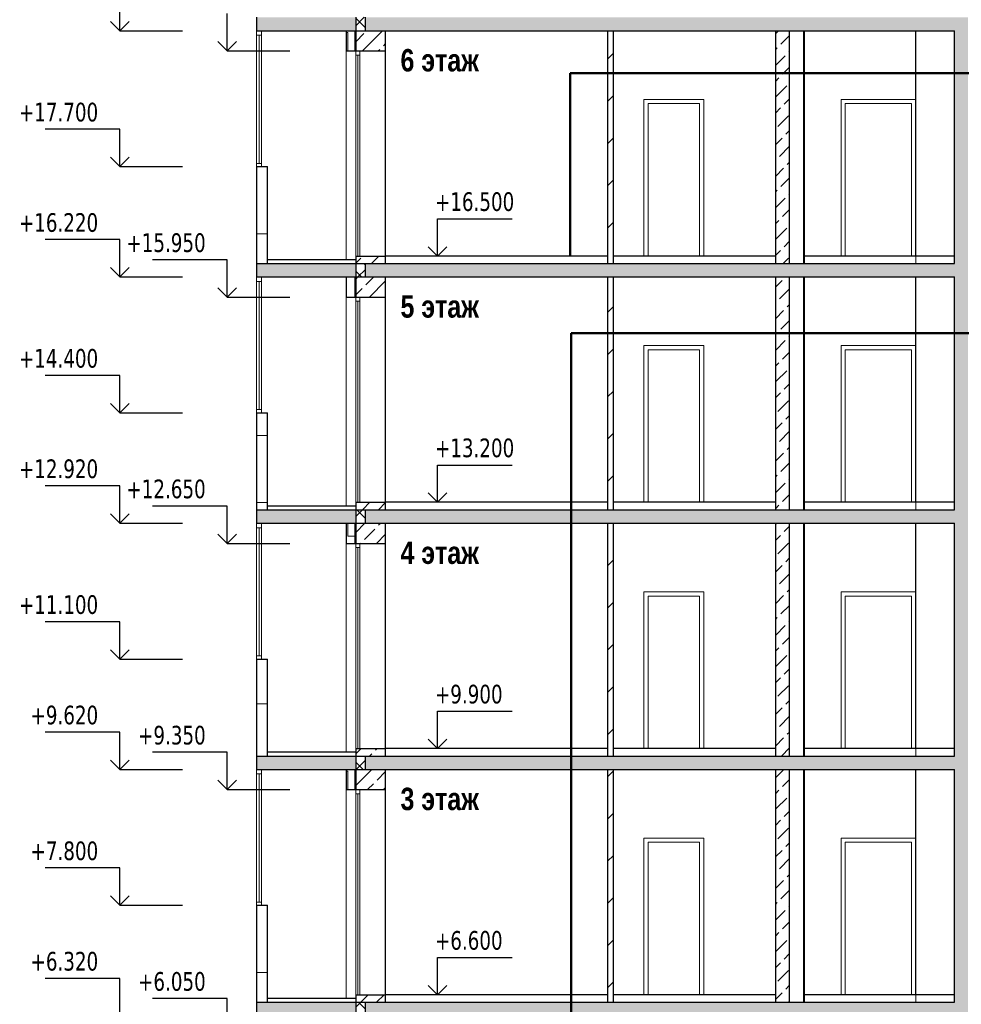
# Model space of a CAD drawing. Header units: millimetres. Extents: x 40580 to 1168286, y -220995 to 81020.
# Tile 103 of 194: x 324282 to 336892, y -60984 to -47789. Entities that reach past the tile are written whole.
import ezdxf

# ---------------------------------------------------------------- set-up
doc = ezdxf.new("R2010")
doc.units = ezdxf.units.MM
for name, color, linetype, lineweight in [('Standard', 7, 'Continuous', 25), ('Общий01', 7, 'Continuous', 13), ('Стена', 7, 'Continuous', 50), ('Текст_ общее', 7, 'Continuous', 25)]:
    doc.layers.add(name, color=color, linetype=linetype, lineweight=lineweight)
doc.layers.add('Стена_ бетон не несущ.', color=7, linetype='Continuous', lineweight=35, true_color=0xb4b496)
doc.layers.add('Стена_ бетон несущ.', color=7, linetype='Continuous', lineweight=70, true_color=0xb4b496)
doc.styles.add('Century Gothic', font='txt')
doc.styles.add('TAHOMA', font='tahoma.ttf')
pattern_1 = [(45, (131127.58, -67760.15), (-212.13203, 212.13203), [200, -70]), (45, (131021.5, -67654.08), (-212.13203, 212.13203), [200, -70])]
pattern_2 = [(0, (132027.6, -66860.15), (450, 450), [450, -450]), (90, (132027.6, -66860.15), (-450, 450), [450, -450])]
pattern_3 = [(45, (131127.58, -67760.15), (-106.06602, 106.06602), []), (135, (131127.58, -67760.15), (-106.06602, -106.06602), [])]
pattern_4 = [(45, (131127.58, -67760.15), (-212.13203, 212.13203), []), (45, (131021.5, -67654.08), (-212.13203, 212.13203), [200, -70])]
pattern_5 = [(45, (131127.6, -67760.15), (-565.6854, 565.6854), []), (45, (130844.7, -67477.3), (-565.6854, 565.6854), [])]

# ---------------------------------------------------------------- blocks, each defined once
blk = doc.blocks.new('COMPLEX_ELEVATIONDIM_12')
at = {"layer": 'Standard', "color": 7, "linetype": 'Continuous', "lineweight": 25}
for p, q in [((194495, 19823), (194495, 20323)), ((194495, 19823), (194370, 19948)), ((194495, 19823), (194620, 19948)), ((194495, 19823), (194495, 19823)), ((194495, 19823), (194495, 19823)), ((194495, 19823), (195335, 19823)), ((194495, 19823), (194495, 19823)), ((194495, 19823), (194495, 19823)), ((194495, 18503), (193495, 18503)), ((194495, 18003), (194495, 18503)), ((194495, 18003), (194370, 18128)), ((194495, 18003), (194620, 18128)), ((194495, 18003), (194495, 18003)), ((194495, 18003), (194495, 18003)), ((194495, 18003), (195335, 18003)), ((194495, 18003), (194495, 18003)), ((194495, 18003), (194495, 18003)), ((194495, 17023), (193495, 17023)), ((194495, 16523), (194495, 17023)), ((194495, 16523), (194370, 16648)), ((194495, 16523), (194620, 16648)), ((194495, 16523), (194495, 16523)), ((194495, 16523), (194495, 16523)), ((194495, 16523), (195335, 16523)), ((194495, 16523), (194495, 16523)), ((194495, 16523), (194495, 16523)), ((194495, 15203), (193495, 15203)), ((194495, 14703), (194495, 15203)), ((194495, 14703), (194370, 14828)), ((194495, 14703), (194620, 14828)), ((194495, 14703), (194495, 14703)), ((194495, 14703), (194495, 14703)), ((194495, 14703), (195335, 14703)), ((194495, 14703), (194495, 14703)), ((194495, 14703), (194495, 14703)), ((194495, 13723), (193495, 13723)), ((194495, 13223), (194495, 13723)), ((194495, 13223), (194370, 13348)), ((194495, 13223), (194620, 13348)), ((194495, 13223), (194495, 13223)), ((194495, 13223), (194495, 13223)), ((194495, 13223), (195335, 13223)), ((194495, 13223), (194495, 13223)), ((194495, 13223), (194495, 13223)), ((194495, 11903), (193495, 11903)), ((194495, 11403), (194495, 11903)), ((194495, 11403), (194370, 11528)), ((194495, 11403), (194620, 11528)), ((194495, 11403), (194495, 11403)), ((194495, 11403), (194495, 11403)), ((194495, 11403), (195335, 11403)), ((194495, 11403), (194495, 11403)), ((194495, 11403), (194495, 11403)), ((194495, 10423), (193495, 10423)), ((194495, 9923), (194495, 10423)), ((194495, 9923), (194370, 10048)), ((194495, 9923), (194620, 10048)), ((194495, 9923), (194495, 9923)), ((194495, 9923), (194495, 9923)), ((194495, 9923), (195335, 9923)), ((194495, 9923), (194495, 9923)), ((194495, 9923), (194495, 9923)), ((194495, 8603), (193495, 8603)), ((194495, 8103), (194495, 8603)), ((194495, 8103), (194370, 8228)), ((194495, 8103), (194620, 8228)), ((194495, 8103), (194495, 8103)), ((194495, 8103), (194495, 8103)), ((194495, 8103), (195335, 8103)), ((194495, 8103), (194495, 8103)), ((194495, 8103), (194495, 8103)), ((194495, 7123), (193495, 7123)), ((194495, 6623), (194495, 7123))]:
    blk.add_line(p, q, dxfattribs=at)
at = {"layer": 'Standard', "color": 7, "linetype": 'Continuous', "lineweight": 25, "char_height": 250, "width": 104.17, "attachment_point": 7, "style": 'TAHOMA'}
for s, insert in [('\\W0.83;+17.700', (193144, 18603)), ('\\W0.83;+16.220', (193144, 17123)), ('\\W0.83;+14.400', (193144, 15303)), ('\\W0.83;+12.920', (193144, 13823)), ('\\W0.83;+11.100', (193144, 12003)), ('\\W0.83;+9.620', (193300, 10523)), ('\\W0.83;+7.800', (193300, 8703)), ('\\W0.83;+6.320', (193300, 7223))]:
    blk.add_mtext(s, dxfattribs=dict(at, insert=insert))
blk = doc.blocks.new('COMPLEX_ELEVATIONDIM_13')
at = {"layer": 'Standard', "color": 7, "linetype": 'Continuous', "lineweight": 25}
for p, q in [((195934, 19553), (195934, 20053)), ((195934, 19553), (195809, 19678)), ((195934, 19553), (196059, 19678)), ((195934, 19553), (195934, 19553)), ((195934, 19553), (195934, 19553)), ((195934, 19553), (196774, 19553)), ((195934, 19553), (195934, 19553)), ((195934, 19553), (195934, 19553)), ((195934, 16753), (194934, 16753)), ((195934, 16253), (195934, 16753)), ((195934, 16253), (195809, 16378)), ((195934, 16253), (196059, 16378)), ((195934, 16253), (195934, 16253)), ((195934, 16253), (195934, 16253)), ((195934, 16253), (196774, 16253)), ((195934, 16253), (195934, 16253)), ((195934, 16253), (195934, 16253)), ((195934, 13453), (194934, 13453)), ((195934, 12953), (195934, 13453)), ((195934, 12953), (195809, 13078)), ((195934, 12953), (196059, 13078)), ((195934, 12953), (195934, 12953)), ((195934, 12953), (195934, 12953)), ((195934, 12953), (196774, 12953)), ((195934, 12953), (195934, 12953)), ((195934, 12953), (195934, 12953)), ((195934, 10153), (194934, 10153)), ((195934, 9653), (195934, 10153)), ((195934, 9653), (195809, 9778)), ((195934, 9653), (196059, 9778)), ((195934, 9653), (195934, 9653)), ((195934, 9653), (195934, 9653)), ((195934, 9653), (196774, 9653)), ((195934, 9653), (195934, 9653)), ((195934, 9653), (195934, 9653)), ((195934, 6853), (194934, 6853)), ((195934, 6353), (195934, 6853))]:
    blk.add_line(p, q, dxfattribs=at)
at = {"layer": 'Standard', "color": 7, "linetype": 'Continuous', "lineweight": 25, "char_height": 250, "width": 104.17, "attachment_point": 7, "style": 'TAHOMA'}
for s, insert in [('\\W0.83;+15.950', (194584, 16853)), ('\\W0.83;+12.650', (194584, 13553)), ('\\W0.83;+9.350', (194740, 10253)), ('\\W0.83;+6.050', (194740, 6953))]:
    blk.add_mtext(s, dxfattribs=dict(at, insert=insert))
blk = doc.blocks.new('COMPLEX_ELEVATIONDIM_14')
at = {"layer": 'Standard', "color": 7, "linetype": 'Continuous', "lineweight": 25}
for p, q in [((198751, 16803), (198751, 17303)), ((198751, 17303), (199751, 17303)), ((198751, 16803), (198626, 16928)), ((198751, 16803), (198876, 16928)), ((198751, 16803), (198751, 16803)), ((198751, 16803), (198751, 16803)), ((198751, 16803), (198751, 16803)), ((198751, 16803), (198751, 16803)), ((198751, 13503), (198751, 14003)), ((198751, 14003), (199751, 14003)), ((198751, 13503), (198626, 13628)), ((198751, 13503), (198876, 13628)), ((198751, 13503), (198751, 13503)), ((198751, 13503), (198751, 13503)), ((198751, 13503), (198751, 13503)), ((198751, 13503), (198751, 13503)), ((198751, 10203), (198751, 10703)), ((198751, 10703), (199751, 10703)), ((198751, 10203), (198626, 10328)), ((198751, 10203), (198876, 10328)), ((198751, 10203), (198751, 10203)), ((198751, 10203), (198751, 10203)), ((198751, 10203), (198751, 10203)), ((198751, 10203), (198751, 10203)), ((198751, 6903), (198751, 7403)), ((198751, 7403), (199751, 7403)), ((198751, 6903), (198626, 7028)), ((198751, 6903), (198876, 7028)), ((198751, 6903), (198751, 6903)), ((198751, 6903), (198751, 6903)), ((198751, 6903), (198751, 6903)), ((198751, 6903), (198751, 6903))]:
    blk.add_line(p, q, dxfattribs=at)
at = {"layer": 'Standard', "color": 7, "linetype": 'Continuous', "lineweight": 25, "char_height": 250, "width": 104.17, "attachment_point": 7, "style": 'TAHOMA'}
for s, insert in [('\\W0.83;+16.500', (198716, 17403)), ('\\W0.83;+13.200', (198716, 14103)), ('\\W0.83;+9.900', (198716, 10803)), ('\\W0.83;+6.600', (198716, 7503))]:
    blk.add_mtext(s, dxfattribs=dict(at, insert=insert))

msp = doc.modelspace()

# ---------------------------------------------------------------- hatches: boundary and pattern name
at = {"layer": 'Standard', "linetype": 'Continuous', "lineweight": 13}
h = msp.add_hatch(dxfattribs=at)
h.set_pattern_fill('____', scale=450, style=0, pattern_type=2)
h.set_pattern_definition(pattern_2)
h.paths.add_polyline_path([(328772.5, -47936.9), (328652.5, -47936.9), (328652.5, -48206.9), (328772.5, -48206.9)], flags=0)
h = msp.add_hatch(dxfattribs=at)
h.set_pattern_fill('____', scale=450, style=0, pattern_type=2)
h.set_pattern_definition(pattern_2)
h.paths.add_polyline_path([(327452.5, -51056.9), (327602.5, -51056.9), (327602.5, -49756.9), (327452.5, -49756.9)], flags=0)
h = msp.add_hatch(dxfattribs=at)
h.set_pattern_fill('____', scale=450, style=0, pattern_type=2)
h.set_pattern_definition(pattern_2)
h.paths.add_polyline_path([(327452.5, -54356.9), (327602.5, -54356.9), (327602.5, -53056.9), (327452.5, -53056.9)], flags=0)
h = msp.add_hatch(dxfattribs=at)
h.set_pattern_fill('____', scale=450, style=0, pattern_type=2)
h.set_pattern_definition(pattern_2)
h.paths.add_polyline_path([(328772.5, -54536.9), (328652.5, -54536.9), (328652.5, -54806.9), (328772.5, -54806.9)], flags=0)
h = msp.add_hatch(dxfattribs=at)
h.set_pattern_fill('____', scale=450, style=0, pattern_type=2)
h.set_pattern_definition(pattern_2)
h.paths.add_polyline_path([(327452.5, -57656.9), (327602.5, -57656.9), (327602.5, -56356.9), (327452.5, -56356.9)], flags=0)
h = msp.add_hatch(dxfattribs=at)
h.set_pattern_fill('____', scale=450, style=0, pattern_type=2)
h.set_pattern_definition(pattern_2)
h.paths.add_polyline_path([(328772.5, -57836.9), (328652.5, -57836.9), (328652.5, -58106.9), (328772.5, -58106.9)], flags=0)
h = msp.add_hatch(dxfattribs=at)
h.set_pattern_fill('____', scale=450, style=0, pattern_type=2)
h.set_pattern_definition(pattern_2)
h.paths.add_polyline_path([(327452.5, -60956.9), (327602.5, -60956.9), (327602.5, -59656.9), (327452.5, -59656.9)], flags=0)
at = {"layer": 'Стена_ бетон не несущ.', "linetype": 'Continuous', "lineweight": 13, "true_color": 0xf0b464}
h = msp.add_hatch(dxfattribs=at)
h.set_pattern_fill('__________22', color=31, scale=100, style=0, pattern_type=2)
h.set_pattern_definition(pattern_5)
h.paths.add_polyline_path([(332232.5, -47936.9), (332152.5, -47936.9), (332152.5, -51056.9), (332232.5, -51056.9)], flags=0)
at = {"layer": 'Стена_ бетон не несущ.', "linetype": 'Continuous', "lineweight": 13, "true_color": 0xc8aaf3}
h = msp.add_hatch(dxfattribs=at)
h.set_pattern_fill('__________16', color=191, scale=100, style=0, pattern_type=2)
h.set_pattern_definition(pattern_1)
h.paths.add_polyline_path([(334592.5, -47936.9), (334402.5, -47936.9), (334402.5, -51056.9), (334592.5, -51056.9)], flags=0)
at = {"layer": 'Стена_ бетон не несущ.', "linetype": 'Continuous', "lineweight": 13, "true_color": 0xf0b464}
h = msp.add_hatch(dxfattribs=at)
h.set_pattern_fill('__________22', color=31, scale=100, style=0, pattern_type=2)
h.set_pattern_definition(pattern_5)
h.paths.add_polyline_path([(332232.5, -51236.9), (332152.5, -51236.9), (332152.5, -54356.9), (332232.5, -54356.9)], flags=0)
at = {"layer": 'Стена_ бетон не несущ.', "linetype": 'Continuous', "lineweight": 13, "true_color": 0xc8aaf3}
h = msp.add_hatch(dxfattribs=at)
h.set_pattern_fill('__________16', color=191, scale=100, style=0, pattern_type=2)
h.set_pattern_definition(pattern_1)
h.paths.add_polyline_path([(334592.5, -51236.9), (334402.5, -51236.9), (334402.5, -54356.9), (334592.5, -54356.9)], flags=0)
at = {"layer": 'Стена_ бетон не несущ.', "linetype": 'Continuous', "lineweight": 13, "true_color": 0xf0b464}
h = msp.add_hatch(dxfattribs=at)
h.set_pattern_fill('__________22', color=31, scale=100, style=0, pattern_type=2)
h.set_pattern_definition(pattern_5)
h.paths.add_polyline_path([(332232.5, -54536.9), (332152.5, -54536.9), (332152.5, -57656.9), (332232.5, -57656.9)], flags=0)
at = {"layer": 'Стена_ бетон не несущ.', "linetype": 'Continuous', "lineweight": 13, "true_color": 0xc8aaf3}
h = msp.add_hatch(dxfattribs=at)
h.set_pattern_fill('__________16', color=191, scale=100, style=0, pattern_type=2)
h.set_pattern_definition(pattern_1)
h.paths.add_polyline_path([(334592.5, -54536.9), (334402.5, -54536.9), (334402.5, -57656.9), (334592.5, -57656.9)], flags=0)
at = {"layer": 'Стена_ бетон не несущ.', "linetype": 'Continuous', "lineweight": 13, "true_color": 0xf0b464}
h = msp.add_hatch(dxfattribs=at)
h.set_pattern_fill('__________22', color=31, scale=100, style=0, pattern_type=2)
h.set_pattern_definition(pattern_5)
h.paths.add_polyline_path([(332232.5, -57836.9), (332152.5, -57836.9), (332152.5, -60956.9), (332232.5, -60956.9)], flags=0)
at = {"layer": 'Стена_ бетон не несущ.', "linetype": 'Continuous', "lineweight": 13, "true_color": 0xc8aaf3}
h = msp.add_hatch(dxfattribs=at)
h.set_pattern_fill('__________16', color=191, scale=100, style=0, pattern_type=2)
h.set_pattern_definition(pattern_1)
h.paths.add_polyline_path([(334592.5, -57836.9), (334402.5, -57836.9), (334402.5, -60956.9), (334592.5, -60956.9)], flags=0)
at = {"layer": 'Стена_ бетон несущ.', "linetype": 'Continuous', "lineweight": 25, "true_color": 0xf1f1f1}
for points in [[(327452.5, -47936.9), (328782.5, -47936.9), (328782.5, -47756.9), (327452.5, -47756.9)], [(328912.4, -47756.9), (328912.4, -47936.9), (336982.5, -47936.9), (336982.5, -47756.9)], [(336982.5, -51056.9), (336982.5, -47936.9), (336802.5, -47936.9), (336802.5, -51056.9)], [(327452.5, -51236.9), (328782.5, -51236.9), (328782.5, -51056.9), (327452.5, -51056.9)], [(328912.4, -51056.9), (328912.4, -51236.9), (336982.5, -51236.9), (336982.5, -51056.9)], [(336982.5, -54356.9), (336982.5, -51236.9), (336802.5, -51236.9), (336802.5, -54356.9)], [(327452.5, -54536.9), (328782.5, -54536.9), (328782.5, -54356.9), (327452.5, -54356.9)], [(328912.4, -54356.9), (328912.4, -54536.9), (336982.5, -54536.9), (336982.5, -54356.9)], [(336982.5, -57656.9), (336982.5, -54536.9), (336802.5, -54536.9), (336802.5, -57656.9)], [(327452.5, -57836.9), (328782.5, -57836.9), (328782.5, -57656.9), (327452.5, -57656.9)], [(328912.4, -57656.9), (328912.4, -57836.9), (336982.5, -57836.9), (336982.5, -57656.9)], [(336982.5, -60956.9), (336982.5, -57836.9), (336802.5, -57836.9), (336802.5, -60956.9)], [(327452.5, -61136.9), (328782.5, -61136.9), (328782.5, -60956.9), (327452.5, -60956.9)], [(328912.4, -60956.9), (328912.4, -61136.9), (336982.5, -61136.9), (336982.5, -60956.9)]]:
    msp.add_hatch(color=7, dxfattribs=at).paths.add_polyline_path(points)
at = {"layer": 'Стена_ бетон несущ.', "linetype": 'Continuous', "lineweight": 13}
h = msp.add_hatch(dxfattribs=at)
h.set_pattern_fill('__________6', scale=100, style=0, pattern_type=2)
h.set_pattern_definition(pattern_3)
h.paths.add_polyline_path([(328782.5, -47936.9), (328912.4, -47936.9), (328912.4, -47756.9), (328782.5, -47756.9)], flags=0)
at = {"layer": 'Стена_ бетон несущ.', "linetype": 'Continuous', "lineweight": 13, "true_color": 0xc8c8a0}
h = msp.add_hatch(dxfattribs=at)
h.set_pattern_fill('__________7', color=9, scale=100, style=0, pattern_type=2)
h.set_pattern_definition(pattern_4)
h.paths.add_polyline_path([(329182.5, -47936.9), (328782.5, -47936.9), (328782.5, -48206.9), (329182.5, -48206.9)], flags=0)
h = msp.add_hatch(dxfattribs=at)
h.set_pattern_fill('__________7', color=9, scale=100, style=0, pattern_type=2)
h.set_pattern_definition(pattern_4)
h.paths.add_polyline_path([(329182.5, -50956.9), (328782.5, -50956.9), (328782.5, -51056.9), (329182.5, -51056.9)], flags=0)
at = {"layer": 'Стена_ бетон несущ.', "linetype": 'Continuous', "lineweight": 13}
h = msp.add_hatch(dxfattribs=at)
h.set_pattern_fill('__________6', scale=100, style=0, pattern_type=2)
h.set_pattern_definition(pattern_3)
h.paths.add_polyline_path([(328782.5, -51236.9), (328912.4, -51236.9), (328912.4, -51056.9), (328782.5, -51056.9)], flags=0)
at = {"layer": 'Стена_ бетон несущ.', "linetype": 'Continuous', "lineweight": 13, "true_color": 0xc8c8a0}
h = msp.add_hatch(dxfattribs=at)
h.set_pattern_fill('__________7', color=9, scale=100, style=0, pattern_type=2)
h.set_pattern_definition(pattern_4)
h.paths.add_polyline_path([(329182.5, -51236.9), (328782.5, -51236.9), (328782.5, -51506.9), (329182.5, -51506.9)], flags=0)
h = msp.add_hatch(dxfattribs=at)
h.set_pattern_fill('__________7', color=9, scale=100, style=0, pattern_type=2)
h.set_pattern_definition(pattern_4)
h.paths.add_polyline_path([(329182.5, -54256.9), (328782.5, -54256.9), (328782.5, -54356.9), (329182.5, -54356.9)], flags=0)
at = {"layer": 'Стена_ бетон несущ.', "linetype": 'Continuous', "lineweight": 13}
h = msp.add_hatch(dxfattribs=at)
h.set_pattern_fill('__________6', scale=100, style=0, pattern_type=2)
h.set_pattern_definition(pattern_3)
h.paths.add_polyline_path([(328782.5, -54536.9), (328912.4, -54536.9), (328912.4, -54356.9), (328782.5, -54356.9)], flags=0)
at = {"layer": 'Стена_ бетон несущ.', "linetype": 'Continuous', "lineweight": 13, "true_color": 0xc8c8a0}
h = msp.add_hatch(dxfattribs=at)
h.set_pattern_fill('__________7', color=9, scale=100, style=0, pattern_type=2)
h.set_pattern_definition(pattern_4)
h.paths.add_polyline_path([(329182.5, -54536.9), (328782.5, -54536.9), (328782.5, -54806.9), (329182.5, -54806.9)], flags=0)
h = msp.add_hatch(dxfattribs=at)
h.set_pattern_fill('__________7', color=9, scale=100, style=0, pattern_type=2)
h.set_pattern_definition(pattern_4)
h.paths.add_polyline_path([(329182.5, -57556.9), (328782.5, -57556.9), (328782.5, -57656.9), (329182.5, -57656.9)], flags=0)
at = {"layer": 'Стена_ бетон несущ.', "linetype": 'Continuous', "lineweight": 13}
h = msp.add_hatch(dxfattribs=at)
h.set_pattern_fill('__________6', scale=100, style=0, pattern_type=2)
h.set_pattern_definition(pattern_3)
h.paths.add_polyline_path([(328782.5, -57836.9), (328912.4, -57836.9), (328912.4, -57656.9), (328782.5, -57656.9)], flags=0)
at = {"layer": 'Стена_ бетон несущ.', "linetype": 'Continuous', "lineweight": 13, "true_color": 0xc8c8a0}
h = msp.add_hatch(dxfattribs=at)
h.set_pattern_fill('__________7', color=9, scale=100, style=0, pattern_type=2)
h.set_pattern_definition(pattern_4)
h.paths.add_polyline_path([(329182.5, -57836.9), (328782.5, -57836.9), (328782.5, -58106.9), (329182.5, -58106.9)], flags=0)
h = msp.add_hatch(dxfattribs=at)
h.set_pattern_fill('__________7', color=9, scale=100, style=0, pattern_type=2)
h.set_pattern_definition(pattern_4)
h.paths.add_polyline_path([(329182.5, -60856.9), (328782.5, -60856.9), (328782.5, -60956.9), (329182.5, -60956.9)], flags=0)
at = {"layer": 'Стена_ бетон несущ.', "linetype": 'Continuous', "lineweight": 13}
h = msp.add_hatch(dxfattribs=at)
h.set_pattern_fill('__________6', scale=100, style=0, pattern_type=2)
h.set_pattern_definition(pattern_3)
h.paths.add_polyline_path([(328782.5, -61136.9), (328912.4, -61136.9), (328912.4, -60956.9), (328782.5, -60956.9)], flags=0)

# ---------------------------------------------------------------- linework, layer by layer
at = {"layer": 'Standard', "color": 7, "linetype": 'Continuous', "lineweight": 25}
for p, q in [((332152.5, -47936.9), (332152.5, -51056.9)), ((332232.5, -51056.9), (332232.5, -47936.9)), ((334402.5, -47936.9), (334402.5, -51056.9)), ((334592.5, -51056.9), (334592.5, -47936.9)), ((336802.5, -51056.9), (336802.5, -47936.9)), ((332152.5, -51236.9), (332152.5, -54356.9)), ((332232.5, -54356.9), (332232.5, -51236.9)), ((334402.5, -51236.9), (334402.5, -54356.9)), ((334592.5, -54356.9), (334592.5, -51236.9)), ((336802.5, -54356.9), (336802.5, -51236.9)), ((332152.5, -54536.9), (332152.5, -57656.9)), ((332232.5, -57656.9), (332232.5, -54536.9)), ((334402.5, -54536.9), (334402.5, -57656.9)), ((334592.5, -57656.9), (334592.5, -54536.9)), ((336802.5, -57656.9), (336802.5, -54536.9)), ((332152.5, -57836.9), (332152.5, -60956.9)), ((332232.5, -60956.9), (332232.5, -57836.9)), ((334402.5, -57836.9), (334402.5, -60956.9)), ((334592.5, -60956.9), (334592.5, -57836.9)), ((336802.5, -60956.9), (336802.5, -57836.9))]:
    msp.add_line(p, q, dxfattribs=at)
at = {"layer": 'Standard', "color": 7, "linetype": 'Continuous', "lineweight": 13}
for p, q in [((328782.5, -48206.9), (328782.5, -48262.9)), ((328782.5, -48262.9), (328838.5, -48262.9)), ((328782.5, -48262.9), (328782.5, -50956.9)), ((328810.5, -50955.9), (328810.5, -48262.9)), ((328838.5, -48262.9), (328838.5, -48206.9)), ((328838.5, -50956.9), (328838.5, -48262.9)), ((333386.5, -48912.9), (332698.5, -48912.9)), ((332698.5, -48912.9), (332698.5, -50956.9)), ((333386.5, -50956.9), (333386.5, -48912.9)), ((336226.5, -48912.9), (335338.5, -48912.9)), ((335338.5, -48912.9), (335338.5, -50956.9)), ((336226.5, -50956.9), (336226.5, -48912.9)), ((328782.5, -51506.9), (328782.5, -51562.9)), ((328782.5, -51562.9), (328838.5, -51562.9)), ((328782.5, -51562.9), (328782.5, -54256.9)), ((328810.5, -54255.9), (328810.5, -51562.9)), ((328838.5, -51562.9), (328838.5, -51506.9)), ((328838.5, -54256.9), (328838.5, -51562.9)), ((333386.5, -52212.9), (332698.5, -52212.9)), ((332698.5, -52212.9), (332698.5, -54256.9)), ((333386.5, -54256.9), (333386.5, -52212.9)), ((336226.5, -52212.9), (335338.5, -52212.9)), ((335338.5, -52212.9), (335338.5, -54256.9)), ((336226.5, -54256.9), (336226.5, -52212.9)), ((328782.5, -54806.9), (328782.5, -54862.9)), ((328782.5, -54862.9), (328838.5, -54862.9)), ((328782.5, -54862.9), (328782.5, -57556.9)), ((328810.5, -57555.9), (328810.5, -54862.9)), ((328838.5, -54862.9), (328838.5, -54806.9)), ((328838.5, -57556.9), (328838.5, -54862.9)), ((333386.5, -55512.9), (332698.5, -55512.9)), ((332698.5, -55512.9), (332698.5, -57556.9)), ((333386.5, -57556.9), (333386.5, -55512.9)), ((336226.5, -55512.9), (335338.5, -55512.9)), ((335338.5, -55512.9), (335338.5, -57556.9)), ((336226.5, -57556.9), (336226.5, -55512.9)), ((328782.5, -58106.9), (328782.5, -58162.9)), ((328782.5, -58162.9), (328838.5, -58162.9)), ((328782.5, -58162.9), (328782.5, -60856.9)), ((328810.5, -60855.9), (328810.5, -58162.9)), ((328838.5, -58162.9), (328838.5, -58106.9)), ((328838.5, -60856.9), (328838.5, -58162.9)), ((333386.5, -58812.9), (332698.5, -58812.9)), ((332698.5, -58812.9), (332698.5, -60856.9)), ((333386.5, -60856.9), (333386.5, -58812.9)), ((336226.5, -58812.9), (335338.5, -58812.9)), ((335338.5, -58812.9), (335338.5, -60856.9)), ((336226.5, -60856.9), (336226.5, -58812.9))]:
    msp.add_line(p, q, dxfattribs=at)
at = {"layer": 'Общий01', "color": 7, "linetype": 'Continuous', "lineweight": 25}
for p, q in [((327452.5, -47756.9), (327452.5, -47936.9)), ((327452.5, -47936.9), (336802.5, -47936.9)), ((327452.5, -51056.9), (327452.5, -51236.9)), ((327452.5, -51056.9), (336802.5, -51056.9)), ((328782.5, -51006.9), (327602.5, -51006.9)), ((332152.5, -50956.9), (329182.5, -50956.9)), ((334402.5, -50956.9), (332232.5, -50956.9)), ((336802.5, -50956.9), (334782.5, -50956.9)), ((327452.5, -51236.9), (336802.5, -51236.9)), ((327452.5, -54356.9), (327452.5, -54536.9)), ((327452.5, -54356.9), (336802.5, -54356.9)), ((328782.5, -54306.9), (327602.5, -54306.9)), ((332152.5, -54256.9), (329182.5, -54256.9)), ((334402.5, -54256.9), (332232.5, -54256.9)), ((336802.5, -54256.9), (334782.5, -54256.9)), ((327452.5, -54536.9), (336802.5, -54536.9)), ((327452.5, -57656.9), (327452.5, -57836.9)), ((327452.5, -57656.9), (336802.5, -57656.9)), ((328782.5, -57606.9), (327602.5, -57606.9)), ((332152.5, -57556.9), (329182.5, -57556.9)), ((334402.5, -57556.9), (332232.5, -57556.9)), ((336802.5, -57556.9), (334782.5, -57556.9)), ((327452.5, -57836.9), (336802.5, -57836.9)), ((327452.5, -60956.9), (327452.5, -61136.9)), ((327452.5, -60956.9), (336802.5, -60956.9)), ((328782.5, -60906.9), (327602.5, -60906.9)), ((332152.5, -60856.9), (329182.5, -60856.9)), ((334402.5, -60856.9), (332232.5, -60856.9)), ((336802.5, -60856.9), (334782.5, -60856.9))]:
    msp.add_line(p, q, dxfattribs=at)
at = {"layer": 'Общий01', "color": 171, "linetype": 'Continuous', "lineweight": 13, "true_color": 0x8c8cff}
for p, q in [((327452.5, -49756.9), (327452.5, -47936.9)), ((327522.5, -47997.9), (327452.5, -47997.9)), ((327487.5, -47997.9), (327487.5, -49715.3)), ((327522.5, -49756.9), (327522.5, -47936.9)), ((327522.5, -49715.3), (327452.5, -49715.3)), ((327452.5, -53056.9), (327452.5, -51236.9)), ((327522.5, -51297.9), (327452.5, -51297.9)), ((327487.5, -51297.9), (327487.5, -53015.3)), ((327522.5, -53056.9), (327522.5, -51236.9)), ((327522.5, -53015.3), (327452.5, -53015.3)), ((327452.5, -56356.9), (327452.5, -54536.9)), ((327522.5, -54597.9), (327452.5, -54597.9)), ((327487.5, -54597.9), (327487.5, -56315.3)), ((327522.5, -56356.9), (327522.5, -54536.9)), ((327522.5, -56315.3), (327452.5, -56315.3)), ((327452.5, -59656.9), (327452.5, -57836.9)), ((327522.5, -57897.9), (327452.5, -57897.9)), ((327487.5, -57897.9), (327487.5, -59615.3)), ((327522.5, -59656.9), (327522.5, -57836.9)), ((327522.5, -59615.3), (327452.5, -59615.3))]:
    msp.add_line(p, q, dxfattribs=at)
at = {"layer": 'Общий01', "color": 7, "linetype": 'Continuous', "lineweight": 50}
for p, q in [((347506, -48505.2), (331656, -48505.2)), ((331656, -48505.2), (331656, -50956.9)), ((347506, -51988.9), (331666, -51988.9)), ((331666, -51988.9), (331666, -67456.9))]:
    msp.add_line(p, q, dxfattribs=at)
at = {"layer": 'Стена', "color": 34, "linetype": 'Continuous', "lineweight": 25}
for p, q in [((328652.5, -47936.9), (328652.5, -48206.9)), ((328772.5, -47936.9), (328772.5, -48206.9)), ((328652.5, -48206.9), (328782.5, -48206.9)), ((327452.5, -49756.9), (327602.5, -49756.9)), ((327452.5, -49756.9), (327452.5, -51056.9)), ((327602.5, -51056.9), (327602.5, -49756.9)), ((328652.5, -51236.9), (328652.5, -51506.9)), ((328772.5, -51236.9), (328772.5, -51506.9)), ((328652.5, -51506.9), (328782.5, -51506.9)), ((327452.5, -53056.9), (327602.5, -53056.9)), ((327452.5, -53056.9), (327452.5, -54356.9)), ((327602.5, -54356.9), (327602.5, -53056.9)), ((328652.5, -54536.9), (328652.5, -54806.9)), ((328772.5, -54536.9), (328772.5, -54806.9)), ((328652.5, -54806.9), (328782.5, -54806.9)), ((327452.5, -56356.9), (327602.5, -56356.9)), ((327452.5, -56356.9), (327452.5, -57656.9)), ((327602.5, -57656.9), (327602.5, -56356.9)), ((328652.5, -57836.9), (328652.5, -58106.9)), ((328772.5, -57836.9), (328772.5, -58106.9)), ((328652.5, -58106.9), (328782.5, -58106.9)), ((327452.5, -59656.9), (327602.5, -59656.9)), ((327452.5, -59656.9), (327452.5, -60956.9)), ((327602.5, -60956.9), (327602.5, -59656.9))]:
    msp.add_line(p, q, dxfattribs=at)
at = {"layer": 'Стена', "color": 34, "linetype": 'Continuous', "lineweight": 13}
for p, q in [((328652.5, -48206.9), (328652.5, -51006.9)), ((328652.5, -51506.9), (328652.5, -54306.9)), ((328652.5, -54806.9), (328652.5, -57606.9)), ((328652.5, -58106.9), (328652.5, -60906.9))]:
    msp.add_line(p, q, dxfattribs=at)
at = {"layer": 'Стена_ бетон не несущ.', "color": 191, "linetype": 'Continuous', "lineweight": 25, "true_color": 0xc8aaf3}
for p, q in [((334782.5, -51056.9), (334782.5, -47936.9)), ((334782.5, -54356.9), (334782.5, -51236.9)), ((334782.5, -57656.9), (334782.5, -54536.9)), ((334782.5, -60956.9), (334782.5, -57836.9))]:
    msp.add_line(p, q, dxfattribs=at)
at = {"layer": 'Стена_ бетон не несущ.', "color": 45, "linetype": 'Continuous', "lineweight": 25, "true_color": 0xaa8232}
for p, q in [((336282.5, -50956.9), (336282.5, -47936.9)), ((336282.5, -54256.9), (336282.5, -51236.9)), ((336282.5, -57556.9), (336282.5, -54536.9)), ((336282.5, -60856.9), (336282.5, -57836.9))]:
    msp.add_line(p, q, dxfattribs=at)
at = {"layer": 'Стена_ бетон не несущ.', "color": 7, "linetype": 'Continuous', "lineweight": 13}
for p, q in [((333442.5, -48856.9), (332642.5, -48856.9)), ((332642.5, -48856.9), (332642.5, -50956.9)), ((333442.5, -50956.9), (333442.5, -48856.9)), ((336282.5, -48856.9), (335282.5, -48856.9)), ((335282.5, -48856.9), (335282.5, -50956.9)), ((336282.5, -51056.9), (336282.5, -48856.9)), ((333442.5, -52156.9), (332642.5, -52156.9)), ((332642.5, -52156.9), (332642.5, -54256.9)), ((333442.5, -54256.9), (333442.5, -52156.9)), ((336282.5, -52156.9), (335282.5, -52156.9)), ((335282.5, -52156.9), (335282.5, -54256.9)), ((336282.5, -54356.9), (336282.5, -52156.9)), ((333442.5, -55456.9), (332642.5, -55456.9)), ((332642.5, -55456.9), (332642.5, -57556.9)), ((333442.5, -57556.9), (333442.5, -55456.9)), ((336282.5, -55456.9), (335282.5, -55456.9)), ((335282.5, -55456.9), (335282.5, -57556.9)), ((336282.5, -57656.9), (336282.5, -55456.9)), ((333442.5, -58756.9), (332642.5, -58756.9)), ((332642.5, -58756.9), (332642.5, -60856.9)), ((333442.5, -60856.9), (333442.5, -58756.9)), ((336282.5, -58756.9), (335282.5, -58756.9)), ((335282.5, -58756.9), (335282.5, -60856.9)), ((336282.5, -60956.9), (336282.5, -58756.9))]:
    msp.add_line(p, q, dxfattribs=at)
at = {"layer": 'Стена_ бетон несущ.', "color": 7, "linetype": 'Continuous', "lineweight": 25}
for p, q in [((328782.5, -47756.9), (328782.5, -47936.9)), ((328912.4, -47936.9), (328912.4, -47756.9)), ((334792.5, -51056.9), (334792.5, -47936.9)), ((328782.5, -51056.9), (328782.5, -51236.9)), ((328912.4, -51236.9), (328912.4, -51056.9)), ((334792.5, -54356.9), (334792.5, -51236.9)), ((328782.5, -54356.9), (328782.5, -54536.9)), ((328912.4, -54536.9), (328912.4, -54356.9)), ((334792.5, -57656.9), (334792.5, -54536.9)), ((328782.5, -57656.9), (328782.5, -57836.9)), ((328912.4, -57836.9), (328912.4, -57656.9)), ((334792.5, -60956.9), (334792.5, -57836.9)), ((328782.5, -60956.9), (328782.5, -61136.9)), ((328912.4, -61136.9), (328912.4, -60956.9))]:
    msp.add_line(p, q, dxfattribs=at)
at = {"layer": 'Стена_ бетон несущ.', "color": 9, "linetype": 'Continuous', "lineweight": 25, "true_color": 0xc8c8a0}
for p, q in [((328782.5, -47936.9), (328782.5, -48206.9)), ((329182.5, -48206.9), (329182.5, -47936.9)), ((328782.5, -48206.9), (329182.5, -48206.9)), ((329182.5, -50956.9), (329182.5, -48206.9)), ((328782.5, -50956.9), (329182.5, -50956.9)), ((328782.5, -50956.9), (328782.5, -51056.9)), ((329182.5, -51056.9), (329182.5, -50956.9)), ((328782.5, -51236.9), (328782.5, -51506.9)), ((329182.5, -51506.9), (329182.5, -51236.9)), ((328782.5, -51506.9), (329182.5, -51506.9)), ((329182.5, -54256.9), (329182.5, -51506.9)), ((328782.5, -54256.9), (329182.5, -54256.9)), ((328782.5, -54256.9), (328782.5, -54356.9)), ((329182.5, -54356.9), (329182.5, -54256.9)), ((328782.5, -54536.9), (328782.5, -54806.9)), ((329182.5, -54806.9), (329182.5, -54536.9)), ((328782.5, -54806.9), (329182.5, -54806.9)), ((329182.5, -57556.9), (329182.5, -54806.9)), ((328782.5, -57556.9), (329182.5, -57556.9)), ((328782.5, -57556.9), (328782.5, -57656.9)), ((329182.5, -57656.9), (329182.5, -57556.9)), ((328782.5, -57836.9), (328782.5, -58106.9)), ((329182.5, -58106.9), (329182.5, -57836.9)), ((328782.5, -58106.9), (329182.5, -58106.9)), ((329182.5, -60856.9), (329182.5, -58106.9)), ((328782.5, -60856.9), (329182.5, -60856.9)), ((328782.5, -60856.9), (328782.5, -60956.9)), ((329182.5, -60956.9), (329182.5, -60856.9))]:
    msp.add_line(p, q, dxfattribs=at)

# ---------------------------------------------------------------- block references
at = {"layer": 'Standard', "color": 7, "linetype": 'Continuous', "lineweight": 25}
for name in ['COMPLEX_ELEVATIONDIM_12', 'COMPLEX_ELEVATIONDIM_13', 'COMPLEX_ELEVATIONDIM_14']:
    msp.add_blockref(name, (131127.6, -67760.1), dxfattribs=at)

# ---------------------------------------------------------------- texts
at = {"layer": 'Текст_ общее', "color": 7, "linetype": 'Continuous', "lineweight": 13, "char_height": 300, "width": 1329.167, "attachment_point": 7, "style": 'Century Gothic'}
for s, insert in [('{\\fCentury Gothic|i0|b1;\\H300.000000;\\W0.833333;\\C7;6 этаж}\\P', (329382.1, -48486.9)), ('{\\fCentury Gothic|i0|b1;\\H300.000000;\\W0.833333;\\C7;5 этаж}\\P', (329382.1, -51786.9)), ('{\\fCentury Gothic|i0|b1;\\H300.000000;\\W0.833333;\\C7;4 этаж}\\P', (329382.1, -55086.9)), ('{\\fCentury Gothic|i0|b1;\\H300.000000;\\W0.833333;\\C7;3 этаж}\\P', (329382.1, -58386.9))]:
    msp.add_mtext(s, dxfattribs=dict(at, insert=insert))

doc.saveas('drawing.dxf')
